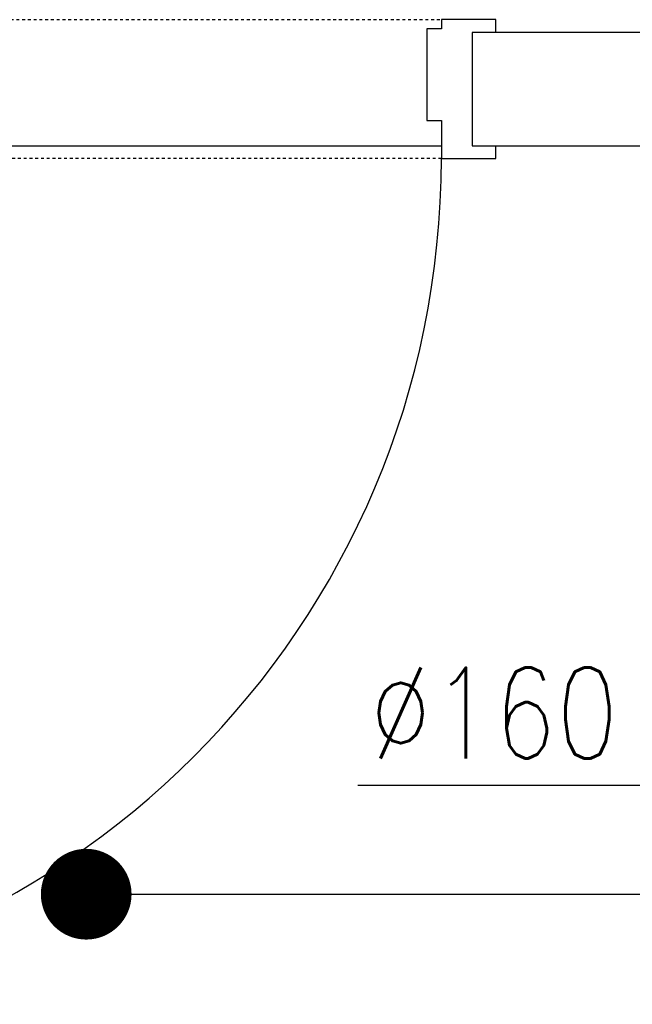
# Model space of a CAD drawing. Header units: centimetres. Extents: x -1062 to 5388, y 1642 to 2943.
# Tile 27 of 90: x -194 to -126, y 2239 to 2347. Entities that reach past the tile are written whole.
import ezdxf
from ezdxf.enums import TextEntityAlignment as Align

# ---------------------------------------------------------------- set-up
doc = ezdxf.new("R2010")
doc.units = ezdxf.units.CM
doc.linetypes.add('XREF$0$Kreska', pattern=[0.635, 0.3175, -0.3175])
for name, color, linetype in [('M-LDR', 5, 'Continuous'), ('M-TEXT-ROOM-TAG', 86, 'Continuous'), ('M-XREF', 252, 'Continuous'), ('XREF$0$_Przerywana', 8, 'XREF$0$Kreska'), ('XREF$0$Drzwi', 8, 'Continuous'), ('XREF$0$Drzwi-2', 8, 'Continuous'), ('XREF$0$Stropy', 8, 'Continuous'), ('XREF$0$Ściany-2', 8, 'Continuous')]:
    doc.layers.add(name, color=color, linetype=linetype)
doc.layers.add('M-TEXT-n', color=5, linetype='Continuous', lineweight=9)
doc.styles.add('RomanS', font='romans.shx')
doc.dimstyles.new('ISO-25', dxfattribs={"dimtxt": 2.5, "dimasz": 2.5, "dimexe": 1.25, "dimexo": 0.625, "dimtad": 1, "dimtxsty": 'Standard', "dimcen": 2.5, "dimadec": 0, "dimazin": 0, "dimtfac": 1, "dimtmove": 0, "dimatfit": 3, "dimfxl": 1, "dimarcsym": 0})

# ---------------------------------------------------------------- blocks, each defined once
blk = doc.blocks.new('XREF')
at = {"layer": 'XREF$0$_Przerywana'}
for p, q in [((-240.32, 2347.48), (-147.12, 2347.48)), ((-147.12, 2332.18), (-240.32, 2332.18))]:
    blk.add_line(p, q, dxfattribs=at)
at = {"layer": 'XREF$0$Drzwi'}
blk.add_arc((-240.32, 2332.18), 93.2, 270, 0, dxfattribs=at)
at = {"layer": 'XREF$0$Drzwi-2'}
for p, q in [((-141.12, 2347.48), (-147.12, 2347.48)), ((-147.12, 2347.48), (-147.12, 2346.48)), ((-141.12, 2346.08), (-141.12, 2347.48)), ((-147.12, 2346.48), (-148.72, 2346.48)), ((-148.72, 2346.48), (-148.72, 2336.38)), ((-148.72, 2336.38), (-147.12, 2336.38)), ((-147.12, 2336.38), (-147.12, 2332.18)), ((-141.12, 2332.18), (-141.12, 2333.58)), ((-147.12, 2332.18), (-141.12, 2332.18))]:
    blk.add_line(p, q, dxfattribs=at)
at = {"layer": 'XREF$0$Stropy'}
blk.add_line((-240.32, 2333.58), (-147.12, 2333.58), dxfattribs=at)
at = {"layer": 'XREF$0$Ściany-2'}
for p, q in [((-59.22, 2346.08), (-143.72, 2346.08)), ((-143.72, 2346.08), (-143.72, 2333.58)), ((-143.72, 2333.58), (-59.22, 2333.58))]:
    blk.add_line(p, q, dxfattribs=at)

msp = doc.modelspace()

# ---------------------------------------------------------------- linework, layer by layer
at = {"layer": 'M-LDR'}
msp.add_line((-116.32, 2263.08), (-156.32, 2263.08), dxfattribs=at)

# ---------------------------------------------------------------- block references
at = {"layer": 'M-XREF'}
msp.add_blockref('XREF', (0, 0), dxfattribs=at)

# ---------------------------------------------------------------- texts
at = {"layer": 'M-TEXT-n', "style": 'RomanS', "width": 0.8}
msp.add_text('%%C160', height=10, dxfattribs=at).set_placement((-141.32, 2266.08), align=Align.CENTER)

# ---------------------------------------------------------------- leaders
at = {"layer": 'M-TEXT-ROOM-TAG'}
msp.add_leader([(-186.27, 2251.11), (112.34, 2251.11)], dimstyle='ISO-25', override={"dimasz": 10, "dimgap": 0.625, "dimtad": 0, "dimldrblk": 'Dot'}, dxfattribs=at)

doc.saveas('drawing.dxf')
